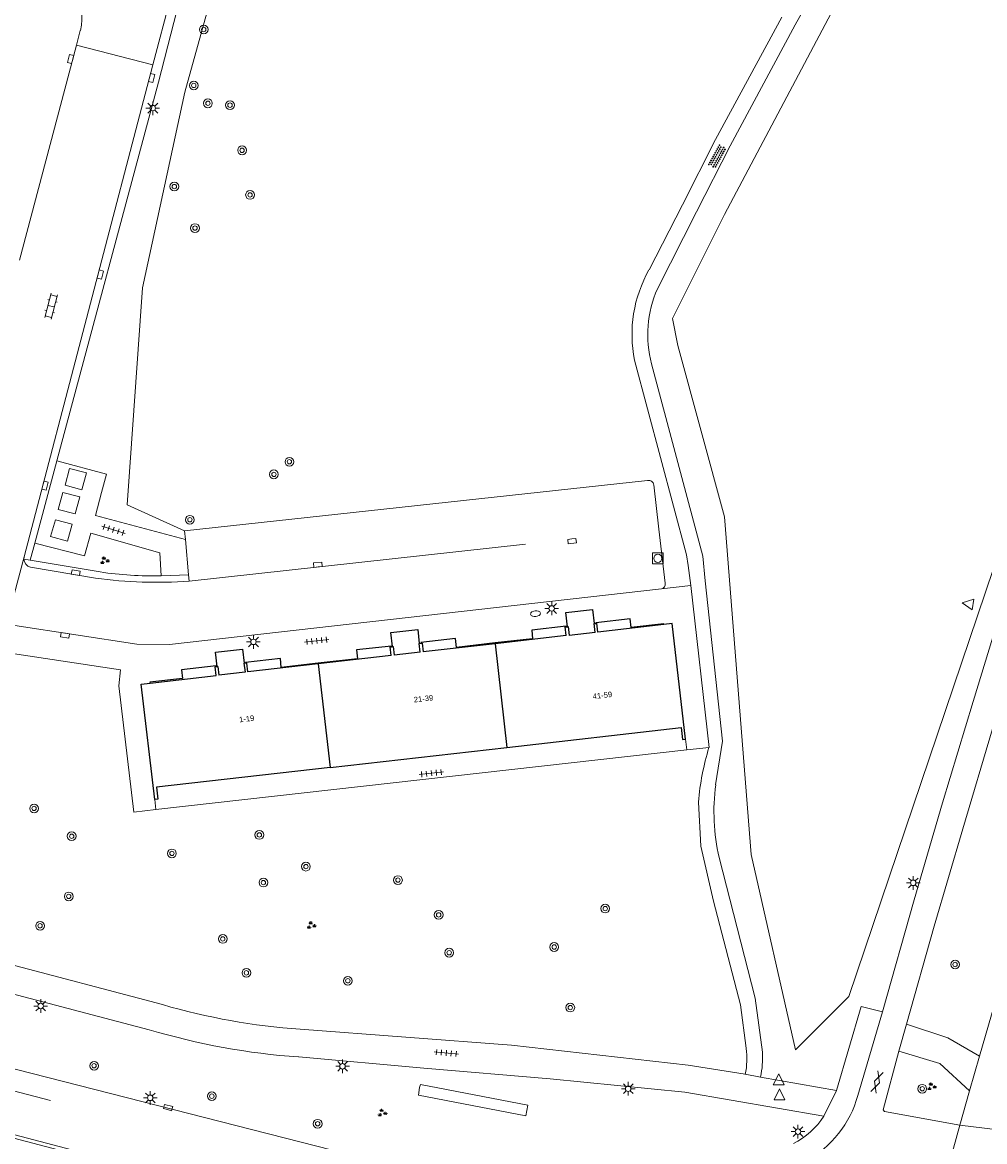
# Model space of a CAD drawing. Extents: x 131101 to 132041, y 397511 to 398853.
# Tile 61 of 80: x 131272 to 131360, y 398600 to 398702. Entities that reach past the tile are written whole.
import ezdxf
from ezdxf.enums import TextEntityAlignment as Align

# ---------------------------------------------------------------- set-up
doc = ezdxf.new("R2010")
doc.units = 0
doc.linetypes.add('DGN Style 2', pattern=[51.514866, 30.90892, -20.605946])
doc.layers.add('_vervallen situatie', color=250, linetype='Continuous', lineweight=9, plot=False)
for name, color, linetype, lineweight in [('gg-bbg-hoofdgebouw', 10, 'Continuous', 25), ('gg-bbg-onder overbouw', 10, 'Continuous', 25), ('gg-bbg-pand overbouw', 10, 'DGN Style 2', 25), ('gg-bbg-toegangstrap', 10, 'Continuous', 25), ('gg-bbg-tussenscheiding', 10, 'Continuous', 25), ('gg-bbg-tussenscheiding niveau 01', 10, 'Continuous', 25), ('gg-knt-verharding', 250, 'Continuous', 9), ('gg-knt-verharding nz', 250, 'DGN Style 2', 9), ('gg-kwrk-afval apart plaats', 250, 'Continuous', 9), ('gt-grn-groengrens', 250, 'Continuous', 9), ('gt-grn-weggrens', 250, 'Continuous', 9), ('gt-symb-boom', 250, 'Continuous', 9), ('gt-symb-brandkraan', 250, 'Continuous', 9), ('gt-symb-gesloten verharding', 250, 'Continuous', 9), ('gt-symb-groenvak', 250, 'Continuous', 9), ('gt-symb-klinker verharding', 250, 'Continuous', 9), ('gt-symb-kolk', 250, 'Continuous', 9), ('gt-symb-lichtmast', 250, 'Continuous', 9), ('gt-symb-overige verharding', 250, 'Continuous', 9), ('gt-symb-rioolschacht', 250, 'Continuous', 9), ('gt-symb-tegel verharding', 250, 'Continuous', 9), ('gt-symb-waterafsluiter', 250, 'Continuous', 9), ('X-AL-huisnummers', 2, 'Continuous', 25)]:
    doc.layers.add(name, color=color, linetype=linetype, lineweight=lineweight)
doc.styles.add('CS Annotative', font='arial.ttf')

# ---------------------------------------------------------------- blocks, each defined once
blk = doc.blocks.new('gt0-LMAST')
at = {"layer": 'gt-symb-lichtmast'}
for p, q in [((-0.18, 0.17), (-0.45, 0.44)), ((-0.01, 0.25), (-0.01, 0.62)), ((0.17, 0.17), (0.44, 0.44)), ((-0.26, 0), (-0.63, 0)), ((-0.18, -0.18), (-0.45, -0.45)), ((-0.01, -0.25), (-0.01, -0.63)), ((0.44, -0.45), (0.17, -0.18)), ((0.24, 0), (0.62, 0))]:
    blk.add_line(p, q, dxfattribs=at)
blk.add_circle((-0.01, 0), 0.25, dxfattribs=at)
blk = doc.blocks.new('gt0-WAFSL')
at = {"layer": 'gt-symb-waterafsluiter'}
for p, q in [((-0.5, -0.33), (0, 0.67)), ((0, 0.67), (0.5, -0.33)), ((0.5, -0.33), (-0.5, -0.33))]:
    blk.add_line(p, q, dxfattribs=at)
blk = doc.blocks.new('gt0-GESVH1')
at = {"layer": 'gt-symb-gesloten verharding'}
for p, q in [((-0.99, -0.26), (0.01, 0.24)), ((0.01, -0.26), (-0.99, 0.24)), ((0.01, 0.24), (1.01, -0.26)), ((1.01, 0.24), (0.01, -0.26))]:
    blk.add_line(p, q, dxfattribs=at)
blk = doc.blocks.new('gt0-BOOM')
at = {"layer": 'gt-symb-boom'}
for radius in [0.4, 0.2]:
    blk.add_circle((0, 0), radius, dxfattribs=at)
blk = doc.blocks.new('gt0-OVH')
at = {"layer": 'gt-symb-overige verharding', "flags": 128}
for points in [[(-0.97, 0.3), (-0.97, 0.31), (-0.96, 0.32), (-0.97, 0.33), (-0.97, 0.34), (-0.98, 0.35), (-0.99, 0.35), (-1, 0.36), (-1.01, 0.35), (-1.02, 0.35), (-1.03, 0.34), (-1.03, 0.33), (-1.04, 0.32), (-1.03, 0.31), (-1.03, 0.3), (-1.02, 0.29), (-1.01, 0.29), (-1, 0.28), (-0.99, 0.29), (-0.98, 0.29), (-0.97, 0.3)], [(-0.87, 0.11), (-0.87, 0.12), (-0.86, 0.13), (-0.87, 0.14), (-0.87, 0.15), (-0.88, 0.16), (-0.89, 0.16), (-0.9, 0.16), (-0.91, 0.16), (-0.92, 0.16), (-0.93, 0.15), (-0.93, 0.14), (-0.94, 0.13), (-0.93, 0.12), (-0.93, 0.11), (-0.92, 0.1), (-0.91, 0.09), (-0.9, 0.09), (-0.89, 0.09), (-0.88, 0.1), (-0.87, 0.11)], [(-0.77, 0.3), (-0.77, 0.31), (-0.76, 0.32), (-0.77, 0.33), (-0.77, 0.34), (-0.78, 0.35), (-0.79, 0.35), (-0.8, 0.36), (-0.81, 0.35), (-0.82, 0.35), (-0.83, 0.34), (-0.83, 0.33), (-0.84, 0.32), (-0.83, 0.31), (-0.83, 0.3), (-0.82, 0.29), (-0.81, 0.29), (-0.8, 0.28), (-0.79, 0.29), (-0.78, 0.29), (-0.77, 0.3)], [(-0.67, 0.11), (-0.67, 0.12), (-0.66, 0.13), (-0.67, 0.14), (-0.67, 0.15), (-0.68, 0.16), (-0.69, 0.16), (-0.7, 0.16), (-0.71, 0.16), (-0.72, 0.16), (-0.73, 0.15), (-0.73, 0.14), (-0.74, 0.13), (-0.73, 0.12), (-0.73, 0.11), (-0.72, 0.1), (-0.71, 0.09), (-0.7, 0.09), (-0.69, 0.09), (-0.68, 0.1), (-0.67, 0.11)], [(-0.57, 0.3), (-0.57, 0.31), (-0.56, 0.32), (-0.57, 0.33), (-0.57, 0.34), (-0.58, 0.35), (-0.59, 0.35), (-0.6, 0.36), (-0.61, 0.35), (-0.62, 0.35), (-0.63, 0.34), (-0.63, 0.33), (-0.64, 0.32), (-0.63, 0.31), (-0.63, 0.3), (-0.62, 0.29), (-0.61, 0.29), (-0.6, 0.28), (-0.59, 0.29), (-0.58, 0.29), (-0.57, 0.3)], [(-0.47, 0.11), (-0.47, 0.12), (-0.46, 0.13), (-0.47, 0.14), (-0.47, 0.15), (-0.48, 0.16), (-0.49, 0.16), (-0.5, 0.16), (-0.51, 0.16), (-0.52, 0.16), (-0.53, 0.15), (-0.53, 0.14), (-0.54, 0.13), (-0.53, 0.12), (-0.53, 0.11), (-0.52, 0.1), (-0.51, 0.09), (-0.5, 0.09), (-0.49, 0.09), (-0.48, 0.1), (-0.47, 0.11)], [(-0.37, 0.3), (-0.37, 0.31), (-0.36, 0.32), (-0.37, 0.33), (-0.37, 0.34), (-0.38, 0.35), (-0.39, 0.35), (-0.4, 0.36), (-0.41, 0.35), (-0.42, 0.35), (-0.43, 0.34), (-0.43, 0.33), (-0.44, 0.32), (-0.43, 0.31), (-0.43, 0.3), (-0.42, 0.29), (-0.41, 0.29), (-0.4, 0.28), (-0.39, 0.29), (-0.38, 0.29), (-0.37, 0.3)], [(-0.27, 0.11), (-0.27, 0.12), (-0.26, 0.13), (-0.27, 0.14), (-0.27, 0.15), (-0.28, 0.16), (-0.29, 0.16), (-0.3, 0.16), (-0.31, 0.16), (-0.32, 0.16), (-0.33, 0.15), (-0.33, 0.14), (-0.34, 0.13), (-0.33, 0.12), (-0.33, 0.11), (-0.32, 0.1), (-0.31, 0.09), (-0.3, 0.09), (-0.29, 0.09), (-0.28, 0.1), (-0.27, 0.11)], [(-0.17, 0.3), (-0.17, 0.31), (-0.16, 0.32), (-0.17, 0.33), (-0.17, 0.34), (-0.18, 0.35), (-0.19, 0.35), (-0.2, 0.36), (-0.21, 0.35), (-0.22, 0.35), (-0.23, 0.34), (-0.23, 0.33), (-0.24, 0.32), (-0.23, 0.31), (-0.23, 0.3), (-0.22, 0.29), (-0.21, 0.29), (-0.2, 0.28), (-0.19, 0.29), (-0.18, 0.29), (-0.17, 0.3)], [(-0.07, 0.11), (-0.07, 0.12), (-0.06, 0.13), (-0.07, 0.14), (-0.07, 0.15), (-0.08, 0.16), (-0.09, 0.16), (-0.1, 0.16), (-0.11, 0.16), (-0.12, 0.16), (-0.13, 0.15), (-0.13, 0.14), (-0.14, 0.13), (-0.13, 0.12), (-0.13, 0.11), (-0.12, 0.1), (-0.11, 0.09), (-0.1, 0.09), (-0.09, 0.09), (-0.08, 0.1), (-0.07, 0.11)], [(0.03, 0.3), (0.03, 0.31), (0.04, 0.32), (0.03, 0.33), (0.03, 0.34), (0.02, 0.35), (0.01, 0.35), (0, 0.36), (-0.01, 0.35), (-0.02, 0.35), (-0.03, 0.34), (-0.03, 0.33), (-0.04, 0.32), (-0.03, 0.31), (-0.03, 0.3), (-0.02, 0.29), (-0.01, 0.29), (0, 0.28), (0.01, 0.29), (0.02, 0.29), (0.03, 0.3)], [(0.13, 0.11), (0.13, 0.12), (0.14, 0.13), (0.13, 0.14), (0.13, 0.15), (0.12, 0.16), (0.11, 0.16), (0.1, 0.16), (0.09, 0.16), (0.08, 0.16), (0.07, 0.15), (0.07, 0.14), (0.06, 0.13), (0.07, 0.12), (0.07, 0.11), (0.08, 0.1), (0.09, 0.09), (0.1, 0.09), (0.11, 0.09), (0.12, 0.1), (0.13, 0.11)], [(0.23, 0.3), (0.23, 0.31), (0.24, 0.32), (0.23, 0.33), (0.23, 0.34), (0.22, 0.35), (0.21, 0.35), (0.2, 0.36), (0.19, 0.35), (0.18, 0.35), (0.17, 0.34), (0.17, 0.33), (0.16, 0.32), (0.17, 0.31), (0.17, 0.3), (0.18, 0.29), (0.19, 0.29), (0.2, 0.28), (0.21, 0.29), (0.22, 0.29), (0.23, 0.3)], [(0.33, 0.11), (0.33, 0.12), (0.34, 0.13), (0.33, 0.14), (0.33, 0.15), (0.32, 0.16), (0.31, 0.16), (0.3, 0.16), (0.29, 0.16), (0.28, 0.16), (0.27, 0.15), (0.27, 0.14), (0.26, 0.13), (0.27, 0.12), (0.27, 0.11), (0.28, 0.1), (0.29, 0.09), (0.3, 0.09), (0.31, 0.09), (0.32, 0.1), (0.33, 0.11)], [(0.43, 0.3), (0.43, 0.31), (0.44, 0.32), (0.43, 0.33), (0.43, 0.34), (0.42, 0.35), (0.41, 0.35), (0.4, 0.36), (0.39, 0.35), (0.38, 0.35), (0.37, 0.34), (0.37, 0.33), (0.36, 0.32), (0.37, 0.31), (0.37, 0.3), (0.38, 0.29), (0.39, 0.29), (0.4, 0.28), (0.41, 0.29), (0.42, 0.29), (0.43, 0.3)], [(0.53, 0.11), (0.53, 0.12), (0.54, 0.13), (0.53, 0.14), (0.53, 0.15), (0.52, 0.16), (0.51, 0.16), (0.5, 0.16), (0.49, 0.16), (0.48, 0.16), (0.47, 0.15), (0.47, 0.14), (0.46, 0.13), (0.47, 0.12), (0.47, 0.11), (0.48, 0.1), (0.49, 0.09), (0.5, 0.09), (0.51, 0.09), (0.52, 0.1), (0.53, 0.11)], [(0.63, 0.3), (0.63, 0.31), (0.64, 0.32), (0.63, 0.33), (0.63, 0.34), (0.62, 0.35), (0.61, 0.35), (0.6, 0.36), (0.59, 0.35), (0.58, 0.35), (0.57, 0.34), (0.57, 0.33), (0.56, 0.32), (0.57, 0.31), (0.57, 0.3), (0.58, 0.29), (0.59, 0.29), (0.6, 0.28), (0.61, 0.29), (0.62, 0.29), (0.63, 0.3)], [(0.73, 0.11), (0.73, 0.12), (0.74, 0.13), (0.73, 0.14), (0.73, 0.15), (0.72, 0.16), (0.71, 0.16), (0.7, 0.16), (0.69, 0.16), (0.68, 0.16), (0.67, 0.15), (0.67, 0.14), (0.66, 0.13), (0.67, 0.12), (0.67, 0.11), (0.68, 0.1), (0.69, 0.09), (0.7, 0.09), (0.71, 0.09), (0.72, 0.1), (0.73, 0.11)], [(0.83, 0.3), (0.83, 0.31), (0.84, 0.32), (0.83, 0.33), (0.83, 0.34), (0.82, 0.35), (0.81, 0.35), (0.8, 0.36), (0.79, 0.35), (0.78, 0.35), (0.77, 0.34), (0.77, 0.33), (0.76, 0.32), (0.77, 0.31), (0.77, 0.3), (0.78, 0.29), (0.79, 0.29), (0.8, 0.28), (0.81, 0.29), (0.82, 0.29), (0.83, 0.3)], [(0.93, 0.11), (0.93, 0.12), (0.94, 0.13), (0.93, 0.14), (0.93, 0.15), (0.92, 0.16), (0.91, 0.16), (0.9, 0.16), (0.89, 0.16), (0.88, 0.16), (0.87, 0.15), (0.87, 0.14), (0.86, 0.13), (0.87, 0.12), (0.87, 0.11), (0.88, 0.1), (0.89, 0.09), (0.9, 0.09), (0.91, 0.09), (0.92, 0.1), (0.93, 0.11)], [(1.03, 0.3), (1.03, 0.31), (1.04, 0.32), (1.03, 0.33), (1.03, 0.34), (1.02, 0.35), (1.01, 0.35), (1, 0.36), (0.99, 0.35), (0.98, 0.35), (0.97, 0.34), (0.97, 0.33), (0.96, 0.32), (0.97, 0.31), (0.97, 0.3), (0.98, 0.29), (0.99, 0.29), (1, 0.28), (1.01, 0.29), (1.02, 0.29), (1.03, 0.3)], [(-0.97, -0.14), (-0.97, -0.13), (-0.96, -0.12), (-0.97, -0.11), (-0.97, -0.1), (-0.98, -0.09), (-0.99, -0.09), (-1, -0.08), (-1.01, -0.09), (-1.02, -0.09), (-1.03, -0.1), (-1.03, -0.11), (-1.04, -0.12), (-1.03, -0.13), (-1.03, -0.14), (-1.02, -0.15), (-1.01, -0.15), (-1, -0.16), (-0.99, -0.15), (-0.98, -0.15), (-0.97, -0.14)], [(-0.87, -0.33), (-0.87, -0.32), (-0.86, -0.31), (-0.87, -0.3), (-0.87, -0.29), (-0.88, -0.28), (-0.89, -0.28), (-0.9, -0.28), (-0.91, -0.28), (-0.92, -0.28), (-0.93, -0.29), (-0.93, -0.3), (-0.94, -0.31), (-0.93, -0.32), (-0.93, -0.33), (-0.92, -0.34), (-0.91, -0.35), (-0.9, -0.35), (-0.89, -0.35), (-0.88, -0.34), (-0.87, -0.33)], [(-0.77, -0.14), (-0.77, -0.13), (-0.76, -0.12), (-0.77, -0.11), (-0.77, -0.1), (-0.78, -0.09), (-0.79, -0.09), (-0.8, -0.08), (-0.81, -0.09), (-0.82, -0.09), (-0.83, -0.1), (-0.83, -0.11), (-0.84, -0.12), (-0.83, -0.13), (-0.83, -0.14), (-0.82, -0.15), (-0.81, -0.15), (-0.8, -0.16), (-0.79, -0.15), (-0.78, -0.15), (-0.77, -0.14)], [(-0.67, -0.33), (-0.67, -0.32), (-0.66, -0.31), (-0.67, -0.3), (-0.67, -0.29), (-0.68, -0.28), (-0.69, -0.28), (-0.7, -0.28), (-0.71, -0.28), (-0.72, -0.28), (-0.73, -0.29), (-0.73, -0.3), (-0.74, -0.31), (-0.73, -0.32), (-0.73, -0.33), (-0.72, -0.34), (-0.71, -0.35), (-0.7, -0.35), (-0.69, -0.35), (-0.68, -0.34), (-0.67, -0.33)], [(-0.57, -0.14), (-0.57, -0.13), (-0.56, -0.12), (-0.57, -0.11), (-0.57, -0.1), (-0.58, -0.09), (-0.59, -0.09), (-0.6, -0.08), (-0.61, -0.09), (-0.62, -0.09), (-0.63, -0.1), (-0.63, -0.11), (-0.64, -0.12), (-0.63, -0.13), (-0.63, -0.14), (-0.62, -0.15), (-0.61, -0.15), (-0.6, -0.16), (-0.59, -0.15), (-0.58, -0.15), (-0.57, -0.14)], [(-0.47, -0.33), (-0.47, -0.32), (-0.46, -0.31), (-0.47, -0.3), (-0.47, -0.29), (-0.48, -0.28), (-0.49, -0.28), (-0.5, -0.28), (-0.51, -0.28), (-0.52, -0.28), (-0.53, -0.29), (-0.53, -0.3), (-0.54, -0.31), (-0.53, -0.32), (-0.53, -0.33), (-0.52, -0.34), (-0.51, -0.35), (-0.5, -0.35), (-0.49, -0.35), (-0.48, -0.34), (-0.47, -0.33)], [(-0.37, -0.14), (-0.37, -0.13), (-0.36, -0.12), (-0.37, -0.11), (-0.37, -0.1), (-0.38, -0.09), (-0.39, -0.09), (-0.4, -0.08), (-0.41, -0.09), (-0.42, -0.09), (-0.43, -0.1), (-0.43, -0.11), (-0.44, -0.12), (-0.43, -0.13), (-0.43, -0.14), (-0.42, -0.15), (-0.41, -0.15), (-0.4, -0.16), (-0.39, -0.15), (-0.38, -0.15), (-0.37, -0.14)], [(-0.27, -0.33), (-0.27, -0.32), (-0.26, -0.31), (-0.27, -0.3), (-0.27, -0.29), (-0.28, -0.28), (-0.29, -0.28), (-0.3, -0.28), (-0.31, -0.28), (-0.32, -0.28), (-0.33, -0.29), (-0.33, -0.3), (-0.34, -0.31), (-0.33, -0.32), (-0.33, -0.33), (-0.32, -0.34), (-0.31, -0.35), (-0.3, -0.35), (-0.29, -0.35), (-0.28, -0.34), (-0.27, -0.33)], [(-0.17, -0.14), (-0.17, -0.13), (-0.16, -0.12), (-0.17, -0.11), (-0.17, -0.1), (-0.18, -0.09), (-0.19, -0.09), (-0.2, -0.08), (-0.21, -0.09), (-0.22, -0.09), (-0.23, -0.1), (-0.23, -0.11), (-0.24, -0.12), (-0.23, -0.13), (-0.23, -0.14), (-0.22, -0.15), (-0.21, -0.15), (-0.2, -0.16), (-0.19, -0.15), (-0.18, -0.15), (-0.17, -0.14)], [(-0.07, -0.33), (-0.07, -0.32), (-0.06, -0.31), (-0.07, -0.3), (-0.07, -0.29), (-0.08, -0.28), (-0.09, -0.28), (-0.1, -0.28), (-0.11, -0.28), (-0.12, -0.28), (-0.13, -0.29), (-0.13, -0.3), (-0.14, -0.31), (-0.13, -0.32), (-0.13, -0.33), (-0.12, -0.34), (-0.11, -0.35), (-0.1, -0.35), (-0.09, -0.35), (-0.08, -0.34), (-0.07, -0.33)], [(0.03, -0.14), (0.03, -0.13), (0.04, -0.12), (0.03, -0.11), (0.03, -0.1), (0.02, -0.09), (0.01, -0.09), (0, -0.08), (-0.01, -0.09), (-0.02, -0.09), (-0.03, -0.1), (-0.03, -0.11), (-0.04, -0.12), (-0.03, -0.13), (-0.03, -0.14), (-0.02, -0.15), (-0.01, -0.15), (0, -0.16), (0.01, -0.15), (0.02, -0.15), (0.03, -0.14)], [(0.13, -0.33), (0.13, -0.32), (0.14, -0.31), (0.13, -0.3), (0.13, -0.29), (0.12, -0.28), (0.11, -0.28), (0.1, -0.28), (0.09, -0.28), (0.08, -0.28), (0.07, -0.29), (0.07, -0.3), (0.06, -0.31), (0.07, -0.32), (0.07, -0.33), (0.08, -0.34), (0.09, -0.35), (0.1, -0.35), (0.11, -0.35), (0.12, -0.34), (0.13, -0.33)], [(0.23, -0.14), (0.23, -0.13), (0.24, -0.12), (0.23, -0.11), (0.23, -0.1), (0.22, -0.09), (0.21, -0.09), (0.2, -0.08), (0.19, -0.09), (0.18, -0.09), (0.17, -0.1), (0.17, -0.11), (0.16, -0.12), (0.17, -0.13), (0.17, -0.14), (0.18, -0.15), (0.19, -0.15), (0.2, -0.16), (0.21, -0.15), (0.22, -0.15), (0.23, -0.14)], [(0.33, -0.33), (0.33, -0.32), (0.34, -0.31), (0.33, -0.3), (0.33, -0.29), (0.32, -0.28), (0.31, -0.28), (0.3, -0.28), (0.29, -0.28), (0.28, -0.28), (0.27, -0.29), (0.27, -0.3), (0.26, -0.31), (0.27, -0.32), (0.27, -0.33), (0.28, -0.34), (0.29, -0.35), (0.3, -0.35), (0.31, -0.35), (0.32, -0.34), (0.33, -0.33)], [(0.43, -0.14), (0.43, -0.13), (0.44, -0.12), (0.43, -0.11), (0.43, -0.1), (0.42, -0.09), (0.41, -0.09), (0.4, -0.08), (0.39, -0.09), (0.38, -0.09), (0.37, -0.1), (0.37, -0.11), (0.36, -0.12), (0.37, -0.13), (0.37, -0.14), (0.38, -0.15), (0.39, -0.15), (0.4, -0.16), (0.41, -0.15), (0.42, -0.15), (0.43, -0.14)], [(0.53, -0.33), (0.53, -0.32), (0.54, -0.31), (0.53, -0.3), (0.53, -0.29), (0.52, -0.28), (0.51, -0.28), (0.5, -0.28), (0.49, -0.28), (0.48, -0.28), (0.47, -0.29), (0.47, -0.3), (0.46, -0.31), (0.47, -0.32), (0.47, -0.33), (0.48, -0.34), (0.49, -0.35), (0.5, -0.35), (0.51, -0.35), (0.52, -0.34), (0.53, -0.33)], [(0.63, -0.14), (0.63, -0.13), (0.64, -0.12), (0.63, -0.11), (0.63, -0.1), (0.62, -0.09), (0.61, -0.09), (0.6, -0.08), (0.59, -0.09), (0.58, -0.09), (0.57, -0.1), (0.57, -0.11), (0.56, -0.12), (0.57, -0.13), (0.57, -0.14), (0.58, -0.15), (0.59, -0.15), (0.6, -0.16), (0.61, -0.15), (0.62, -0.15), (0.63, -0.14)], [(0.73, -0.33), (0.73, -0.32), (0.74, -0.31), (0.73, -0.3), (0.73, -0.29), (0.72, -0.28), (0.71, -0.28), (0.7, -0.28), (0.69, -0.28), (0.68, -0.28), (0.67, -0.29), (0.67, -0.3), (0.66, -0.31), (0.67, -0.32), (0.67, -0.33), (0.68, -0.34), (0.69, -0.35), (0.7, -0.35), (0.71, -0.35), (0.72, -0.34), (0.73, -0.33)], [(0.83, -0.14), (0.83, -0.13), (0.84, -0.12), (0.83, -0.11), (0.83, -0.1), (0.82, -0.09), (0.81, -0.09), (0.8, -0.08), (0.79, -0.09), (0.78, -0.09), (0.77, -0.1), (0.77, -0.11), (0.76, -0.12), (0.77, -0.13), (0.77, -0.14), (0.78, -0.15), (0.79, -0.15), (0.8, -0.16), (0.81, -0.15), (0.82, -0.15), (0.83, -0.14)], [(0.93, -0.33), (0.93, -0.32), (0.94, -0.31), (0.93, -0.3), (0.93, -0.29), (0.92, -0.28), (0.91, -0.28), (0.9, -0.28), (0.89, -0.28), (0.88, -0.28), (0.87, -0.29), (0.87, -0.3), (0.86, -0.31), (0.87, -0.32), (0.87, -0.33), (0.88, -0.34), (0.89, -0.35), (0.9, -0.35), (0.91, -0.35), (0.92, -0.34), (0.93, -0.33)], [(1.03, -0.14), (1.03, -0.13), (1.04, -0.12), (1.03, -0.11), (1.03, -0.1), (1.02, -0.09), (1.01, -0.09), (1, -0.08), (0.99, -0.09), (0.98, -0.09), (0.97, -0.1), (0.97, -0.11), (0.96, -0.12), (0.97, -0.13), (0.97, -0.14), (0.98, -0.15), (0.99, -0.15), (1, -0.16), (1.01, -0.15), (1.02, -0.15), (1.03, -0.14)]]:
    blk.add_lwpolyline(points, close=True, dxfattribs=at)
blk = doc.blocks.new('gt0-RS')
at = {"layer": 'gt-symb-rioolschacht', "flags": 128}
blk.add_lwpolyline([(-0.5, -0.5), (0.5, -0.5), (0.5, 0.5), (-0.5, 0.5), (-0.5, -0.5)], close=True, dxfattribs=at)
at = {"layer": 'gt-symb-rioolschacht'}
blk.add_circle((0, 0), 0.375, dxfattribs=at)
blk = doc.blocks.new('gt0-TEG1')
at = {"layer": 'gt-symb-tegel verharding'}
for p, q in [((-1.12, 0), (1.12, 0)), ((-0.9, -0.25), (-0.9, 0.25)), ((-0.45, -0.25), (-0.45, 0.25)), ((0, -0.25), (0, 0.25)), ((0.45, -0.25), (0.45, 0.25)), ((0.9, -0.25), (0.9, 0.25))]:
    blk.add_line(p, q, dxfattribs=at)
blk = doc.blocks.new('gt0-KOLK')
at = {"layer": 'gt-symb-kolk', "flags": 128}
blk.add_lwpolyline([(0, 0), (0.38, 0), (0.38, 0.4), (-0.38, 0.4), (-0.38, 0), (0, 0)], dxfattribs=at)
blk = doc.blocks.new('gt0-KL1')
at = {"layer": 'gt-symb-klinker verharding'}
for p, q in [((-1.15, 0.3), (1.15, 0.3)), ((-1, -0.3), (-1, 0.3)), ((-0.5, 0.3), (-0.5, 0.45)), ((0, -0.3), (0, 0.3)), ((0.5, 0.3), (0.5, 0.45)), ((1, -0.3), (1, 0.3)), ((-1.15, -0.3), (1.15, -0.3)), ((-0.5, -0.45), (-0.5, -0.3)), ((0.5, -0.45), (0.5, -0.3))]:
    blk.add_line(p, q, dxfattribs=at)
blk = doc.blocks.new('gt0-GRVAK')
at = {"layer": 'gt-symb-groenvak'}
for p, q in [((-0.11, 0.19), (-0.23, 0.24)), ((-0.18, 0.15), (0.09, 0.15)), ((-0.09, 0.21), (-0.16, 0.32)), ((-0.05, 0.21), (-0.05, 0.39)), ((0, 0.21), (0.06, 0.32)), ((0.02, 0.19), (0.13, 0.24)), ((0.26, -0.05), (0.2, 0.06)), ((0.3, -0.05), (0.3, 0.13)), ((0.35, -0.05), (0.41, 0.06)), ((-0.24, -0.23), (-0.36, -0.18)), ((-0.32, -0.26), (-0.05, -0.26)), ((-0.23, -0.21), (-0.29, -0.09)), ((-0.18, -0.2), (-0.18, -0.02)), ((-0.14, -0.21), (-0.07, -0.09)), ((-0.12, -0.23), (0, -0.18)), ((0.24, -0.07), (0.12, -0.02)), ((0.17, -0.11), (0.44, -0.11)), ((0.37, -0.07), (0.49, -0.02))]:
    blk.add_line(p, q, dxfattribs=at)
blk = doc.blocks.new('gt0-BR')
at = {"layer": 'gt-symb-brandkraan', "extrusion": (0, 0, -1)}
for centre, radius, start, end in [((0.24, 0), 0.206, 287.5669, 72.4331), ((-0.6, -2.66), 3, 72.4331, 73.108), ((0, -0.69), 0.938, 73.108, 106.892), ((0.6, -2.66), 3, 106.892, 107.5669), ((-0.24, 0), 0.206, 107.5669, 252.433), ((-0.6, 2.66), 3, 286.892, 287.5669), ((0.6, 2.66), 3, 252.433, 253.1079)]:
    blk.add_arc(centre, radius, start, end, dxfattribs=at)
at = {"layer": 'gt-symb-brandkraan'}
blk.add_arc((0, 0.69), 0.938, 253.108, 286.8921, dxfattribs=at)
blk = doc.blocks.new('_vervallen situatie')
at = {"layer": 'gt-symb-brandkraan', "rotation": 186.4856603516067}
blk.add_blockref('gt0-BR', (131318.94, 398648.05), dxfattribs=at)

msp = doc.modelspace()

# ---------------------------------------------------------------- linework, layer by layer
at = {"layer": 'gg-bbg-hoofdgebouw'}
for p, q in [((131321.75, 398646.85), (131321.85, 398646.86)), ((131324.31, 398647.15), (131324.45, 398647.16)), ((131324.38, 398646.34), (131322.01, 398646.07)), ((131305.79, 398645.03), (131305.87, 398645.04)), ((131308.31, 398645.31), (131308.32, 398645.32)), ((131308.4, 398644.52), (131308.31, 398645.31)), ((131308.32, 398645.32), (131308.48, 398645.34)), ((131308.4, 398644.52), (131306.03, 398644.25)), ((131289.74, 398643.21), (131289.84, 398643.22)), ((131292.43, 398643.53), (131292.31, 398643.51)), ((131292.39, 398642.7), (131290, 398642.43)), ((131300.16, 398633.98), (131316.33, 398635.82))]:
    msp.add_line(p, q, dxfattribs=at)
at = {"layer": 'gg-bbg-hoofdgebouw', "flags": 128}
for points in [[(131321.85, 398646.86), (131321.92, 398646.87), (131322.01, 398646.07)], [(131324.38, 398646.34), (131324.29, 398647.14), (131324.31, 398647.15)], [(131332.66, 398636.57), (131331.42, 398647.14), (131330.67, 398647.05)], [(131305.87, 398645.04), (131305.94, 398645.05), (131306.03, 398644.25)], [(131289.84, 398643.22), (131289.91, 398643.23), (131290, 398642.43)], [(131292.31, 398643.51), (131292.29, 398643.51), (131292.39, 398642.7)], [(131284.14, 398631.05), (131282.91, 398641.62), (131283.71, 398641.71)], [(131316.33, 398635.82), (131332.24, 398637.63), (131332.36, 398636.54), (131332.66, 398636.57)], [(131300.16, 398633.98), (131284.31, 398632.18), (131284.43, 398631.08), (131284.14, 398631.05)]]:
    msp.add_lwpolyline(points, dxfattribs=at)
at = {"layer": 'gg-bbg-onder overbouw'}
for p, q in [((131330.67, 398647.05), (131324.64, 398646.37)), ((131321.75, 398646.04), (131315.25, 398645.3)), ((131315.25, 398645.3), (131308.67, 398644.55)), ((131305.76, 398644.22), (131299.08, 398643.46)), ((131299.08, 398643.46), (131292.64, 398642.73)), ((131283.71, 398641.71), (131289.75, 398642.4))]:
    msp.add_line(p, q, dxfattribs=at)
at = {"layer": 'gg-bbg-onder overbouw', "flags": 128}
for points in [[(131321.75, 398646.04), (131321.65, 398646.84), (131321.75, 398646.85)], [(131324.64, 398646.37), (131324.55, 398647.17), (131324.45, 398647.16)], [(131305.76, 398644.22), (131305.67, 398645.01), (131305.79, 398645.03)], [(131308.48, 398645.34), (131308.58, 398645.35), (131308.67, 398644.55)], [(131289.75, 398642.4), (131289.65, 398643.2), (131289.74, 398643.21)], [(131292.64, 398642.73), (131292.55, 398643.54), (131292.43, 398643.53)]]:
    msp.add_lwpolyline(points, dxfattribs=at)
at = {"layer": 'gg-bbg-pand overbouw', "flags": 128}
for points in [[(131321.75, 398646.85), (131321.74, 398646.91), (131318.59, 398646.54), (131318.68, 398645.75), (131315.25, 398645.37)], [(131330.67, 398647.05), (131330.66, 398647.11), (131327.69, 398646.79), (131327.6, 398647.59), (131324.44, 398647.22), (131324.45, 398647.16)], [(131305.79, 398645.03), (131305.78, 398645.09), (131302.59, 398644.73), (131302.68, 398643.93), (131299.08, 398643.52)], [(131315.25, 398645.37), (131311.73, 398644.97), (131311.63, 398645.77), (131308.47, 398645.4), (131308.48, 398645.34)], [(131299.08, 398643.52), (131295.71, 398643.14), (131295.62, 398643.95), (131292.43, 398643.58), (131292.43, 398643.53)], [(131289.74, 398643.21), (131289.74, 398643.27), (131286.58, 398642.92), (131286.67, 398642.11), (131283.7, 398641.78), (131283.71, 398641.71)]]:
    msp.add_lwpolyline(points, dxfattribs=at)
at = {"layer": 'gg-bbg-toegangstrap', "flags": 128}
for points in [[(131321.85, 398646.86), (131321.7, 398648.15), (131324.16, 398648.43), (131324.31, 398647.15)], [(131305.87, 398645.04), (131305.72, 398646.33), (131308.18, 398646.61), (131308.32, 398645.32)], [(131289.84, 398643.22), (131289.7, 398644.53), (131292.17, 398644.8), (131292.31, 398643.51)]]:
    msp.add_lwpolyline(points, dxfattribs=at)
at = {"layer": 'gg-bbg-tussenscheiding'}
for p, q in [((131315.25, 398645.3), (131316.33, 398635.82)), ((131299.08, 398643.46), (131300.16, 398633.98))]:
    msp.add_line(p, q, dxfattribs=at)
at = {"layer": 'gg-bbg-tussenscheiding niveau 01'}
for p, q in [((131315.25, 398645.3), (131315.25, 398645.37)), ((131299.08, 398643.46), (131299.08, 398643.52))]:
    msp.add_line(p, q, dxfattribs=at)
at = {"layer": 'gg-knt-verharding'}
for p, q in [((131288.6, 398715.91), (131283.98, 398698.23)), ((131276.99, 398700.05), (131277.34, 398701.37)), ((131271.77, 398680.39), (131276.99, 398700.05)), ((131276.99, 398700.05), (131283.98, 398698.23)), ((131283.98, 398698.23), (131272.21, 398653.24)), ((131332.36, 398685.45), (131329.32, 398679.5)), ((131333.66, 398684.79), (131330.09, 398677.76)), ((131286.87, 398655.63), (131329.19, 398660.22)), ((131329.74, 398659.82), (131330.22, 398655.77)), ((131286.94, 398654.82), (131286.87, 398655.63)), ((131330.22, 398655.77), (131330.8, 398650.83)), ((131273.18, 398654.51), (131272.76, 398652.95)), ((131286.94, 398654.82), (131287.24, 398651.61)), ((131272.21, 398653.24), (131272.19, 398653.04)), ((131272.76, 398652.95), (131279.14, 398651.87)), ((131272.78, 398652.31), (131278.73, 398651.3)), ((131287.24, 398651.61), (131287.29, 398651.02)), ((131330.47, 398650.32), (131333.15, 398650.62)), ((131333.15, 398650.62), (131334.8, 398635.82)), ((131332.77, 398635.59), (131284.25, 398630.13)), ((131334.8, 398635.82), (131332.77, 398635.59)), ((131262.88, 398618.1), (131284.84, 398612.3)), ((131262.81, 398615.45), (131283.64, 398610.01)), ((131350.64, 398611.63), (131348.41, 398604)), ((131359.52, 398607.6), (131358.62, 398604.43)), ((131327.98, 398591.98), (131269.92, 398606.76)), ((131346.44, 398604.44), (131339.51, 398605.68)), ((131358.62, 398604.43), (131357.73, 398601.27)), ((131357.73, 398601.27), (131356.82, 398597.95))]:
    msp.add_line(p, q, dxfattribs=at)
at = {"layer": 'gg-knt-verharding', "flags": 128}
for points in [[(131357.49, 398728.42), (131342.68, 398701.91), (131336.72, 398690.82), (131333.66, 398684.79)], [(131288.7, 398713.06), (131284.48, 398696.64), (131275.19, 398662.02)], [(131341.44, 398702.6), (131335.4, 398691.4), (131332.36, 398685.45)], [(131327.99, 398671.24), (131332.74, 398653.43), (131332.9, 398652.45), (131333.15, 398650.62)], [(131329.55, 398670.89), (131334.23, 398653.3), (131334.44, 398651.04), (131336.04, 398636.38), (131335.4, 398632.41)], [(131275.19, 398662.02), (131279.74, 398660.8), (131279.29, 398659.13)], [(131279.29, 398659.13), (131278.72, 398657.03), (131286.94, 398654.82)], [(131284.73, 398651.51), (131284.6, 398653.61), (131278.29, 398655.42), (131277.71, 398653.35), (131273.18, 398654.51)], [(131352.85, 398610.5), (131355.39, 398619.49), (131357.99, 398628.38), (131360.72, 398637.52), (131363.49, 398646.64), (131366.17, 398655.2)], [(131362.74, 398652.48), (131358.95, 398640.02), (131356.15, 398630.75), (131353.54, 398621.88), (131350.64, 398611.63)], [(131271.35, 398646.98), (131282.49, 398645.27), (131285.5, 398645.24), (131330.47, 398650.32)], [(131284.25, 398630.13), (131282.24, 398629.9), (131280.87, 398641.45), (131281.01, 398642.91), (131270.53, 398644.49)], [(131338.2, 398608.31), (131337.67, 398612.28), (131335.2, 398621.77), (131334.04, 398626.8), (131333.83, 398630.82)], [(131365.79, 398628.8), (131363.79, 398622.29), (131359.52, 398607.6)], [(131335.72, 398625.75), (131339.03, 398612.89), (131339.68, 398607.94)], [(131350.64, 398611.63), (131348.7, 398612.14), (131346.44, 398604.44)], [(131338.11, 398605.93), (131332.9, 398606.78), (131316.75, 398608.58), (131297.44, 398610.06)], [(131359.52, 398607.6), (131356.64, 398609.28), (131352.85, 398610.5)], [(131357.73, 398601.27), (131350.85, 398602.53), (131350.72, 398602.68), (131352.15, 398608.06)], [(131352.15, 398608.06), (131355.9, 398606.92), (131358.62, 398604.43)], [(131345.29, 398602.11), (131332.6, 398604.3), (131320.27, 398605.53), (131308.74, 398606.48), (131297.3, 398607.52)], [(131269.58, 398600.85), (131269.51, 398600.56), (131296.04, 398593.56), (131296.12, 398593.88), (131269.58, 398600.85)]]:
    msp.add_lwpolyline(points, dxfattribs=at)
at = {"layer": 'gg-knt-verharding'}
for centre, radius, start, end in [((131272.22, 398702.56), 5.26, 346.9195, 72.2373), ((131339.81, 398673.58), 12.05, 150.6006, 191.2378), ((131339.51, 398673.57), 10.31, 156.0094, 195.0681), ((131272.96, 398653.06), 0.776, 181.582, 256.364), ((131284.37, 398692.67), 41.75, 262.2403, 274.0123), ((131284.02, 398684.17), 32.67, 261.418, 271.2533), ((131353.99, 398629.95), 18.74, 172.4668, 192.9367), ((131301.51, 398669.52), 59.6, 253.7547, 266.0794), ((131301.48, 398669.2), 61.82, 253.2243, 266.118), ((131330.87, 398607.38), 7.39, 348.6286, 7.1862)]:
    msp.add_arc(centre, radius, start, end, dxfattribs=at)
at = {"layer": 'gg-knt-verharding', "extrusion": (0, 0, -1)}
for centre, radius, start, end in [((-131329.3, 398659.79), 0.441, 75.4301, 176.6617), ((-131330.36, 398650.75), 0.443, 169.2794, 255.851), ((-131358.56, 398628.63), 24.83, 5.0723, 16.8365), ((-131331.59, 398607.41), 8.1, 176.2793, 192.3356), ((-131338.71, 398606.75), 10.08, 195.8419, 240.5824), ((-131339.41, 398605.83), 6.96, 212.3186, 243.5843)]:
    msp.add_arc(centre, radius, start, end, dxfattribs=at)
at = {"layer": 'gg-knt-verharding nz'}
for p, q in [((131287.29, 398651.02), (131330.22, 398655.77)), ((131352.15, 398608.06), (131352.85, 398610.5)), ((131357.73, 398601.27), (131362.59, 398600.68))]:
    msp.add_line(p, q, dxfattribs=at)
at = {"layer": 'gg-knt-verharding nz', "flags": 128}
msp.add_lwpolyline([(131244.73, 398611.43), (131247.83, 398610.61), (131293.91, 398598.43), (131322.3, 398590.97), (131332.27, 398588.63), (131333.05, 398588.81)], dxfattribs=at)
at = {"layer": 'gg-kwrk-afval apart plaats', "flags": 128}
for points in [[(131277.91, 398660.92), (131277.49, 398659.39), (131275.94, 398659.8), (131276.36, 398661.34), (131277.91, 398660.92)], [(131275.31, 398657.58), (131276.86, 398657.17), (131277.29, 398658.72), (131275.75, 398659.13), (131275.31, 398657.58)], [(131275.06, 398656.64), (131274.61, 398655.12), (131276.17, 398654.69), (131276.59, 398656.24), (131275.06, 398656.64)]]:
    msp.add_lwpolyline(points, dxfattribs=at)
at = {"layer": 'gt-grn-groengrens', "flags": 128}
for points in [[(131331.45, 398675.04), (131331.94, 398672.57), (131336.21, 398656.92), (131338.65, 398626.04), (131342.71, 398608.16), (131347.59, 398613.04), (131370.35, 398680.49), (131389.04, 398721.94), (131414.23, 398752.83), (131449.18, 398773.96), (131413.42, 398769.89), (131396.35, 398762.58), (131374.41, 398749.58), (131358.97, 398744.66), (131359.78, 398731.7), (131359.65, 398731.44), (131359.78, 398730.88), (131350.84, 398712.19), (131336.21, 398684.56), (131331.45, 398675.04)], [(131344.69, 398708.41), (131332.63, 398712.44), (131322.11, 398708.51), (131309.19, 398704.58), (131305.18, 398709.9), (131291.28, 398711.6), (131286.89, 398695.73), (131283.03, 398677.84), (131281.62, 398658), (131286.87, 398655.63)], [(131308.24, 398604.02), (131308.34, 398604.73), (131308.43, 398605.01), (131318.25, 398603.12), (131318.06, 398602.14), (131308.24, 398604.02)]]:
    msp.add_lwpolyline(points, dxfattribs=at)
at = {"layer": 'gt-grn-weggrens'}
for p, q in [((131273.18, 398654.51), (131275.19, 398662.02)), ((131270.39, 398646.36), (131272.21, 398653.24)), ((131272.76, 398652.95), (131272.19, 398653.04)), ((131284.73, 398651.51), (131287.24, 398651.61)), ((131332.66, 398636.57), (131332.77, 398635.59)), ((131284.25, 398630.13), (131284.14, 398631.05)), ((131338.11, 398605.93), (131339.51, 398605.68)), ((131346.44, 398604.44), (131345.29, 398602.11))]:
    msp.add_line(p, q, dxfattribs=at)

# ---------------------------------------------------------------- block references
at = {"layer": '_vervallen situatie'}
msp.add_blockref('_vervallen situatie', (0, 0), dxfattribs=at)
at = {"layer": 'gt-symb-boom'}
for p in [(131288.62, 398701.47), (131287.71, 398696.35), (131289, 398694.72), (131291.02, 398694.55), (131292.12, 398690.42), (131285.93, 398687.11), (131292.85, 398686.34), (131287.82, 398683.31), (131296.45, 398661.94), (131295.03, 398660.79), (131287.35, 398656.64), (131273.11, 398630.24), (131276.55, 398627.7), (131293.7, 398627.82), (131285.71, 398626.13), (131297.96, 398624.92), (131294.07, 398623.46), (131306.37, 398623.69), (131276.28, 398622.2), (131325.31, 398621.08), (131310.09, 398620.51), (131273.66, 398619.51), (131290.36, 398618.31), (131311.05, 398617.05), (131320.65, 398617.57), (131357.29, 398615.97), (131292.52, 398615.21), (131301.79, 398614.48), (131322.12, 398612.03), (131278.6, 398606.71), (131354.29, 398604.61), (131289.36, 398603.93), (131299.03, 398601.41)]:
    msp.add_blockref('gt0-BOOM', p, dxfattribs=at)
at = {"layer": 'gt-symb-gesloten verharding', "rotation": 251.456330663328}
msp.add_blockref('gt0-GESVH1', (131350.16, 398605.24), dxfattribs=at)
at = {"layer": 'gt-symb-groenvak'}
for p in [(131279.54, 398652.9), (131355.12, 398604.79)]:
    msp.add_blockref('gt0-GRVAK', p, dxfattribs=at)
for p, rotation in [((131298.43, 398619.54), 357.7070995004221), ((131304.91, 398602.39), 357.7070995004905)]:
    msp.add_blockref('gt0-GRVAK', p, dxfattribs=dict(at, rotation=rotation))
at = {"layer": 'gt-symb-klinker verharding', "rotation": 75.33812983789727}
msp.add_blockref('gt0-KL1', (131274.67, 398676.17), dxfattribs=at)
at = {"layer": 'gt-symb-kolk'}
for p, rotation in [((131276.64, 398698.72), 74.68454880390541), ((131283.67, 398697.08), 255.0464352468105), ((131278.97, 398679.11), 255.2272760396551), ((131273.92, 398659.8), 255.1018127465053), ((131322.26, 398654.89), 186.9474106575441), ((131276.89, 398651.61), 350.4434723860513), ((131299.07, 398652.33), 6.314884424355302), ((131275.97, 398646.27), 171.6591331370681), ((131285.31, 398602.7), 345.2272760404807)]:
    msp.add_blockref('gt0-KOLK', p, dxfattribs=dict(at, rotation=rotation))
at = {"layer": 'gt-symb-lichtmast'}
for p in [(131283.97, 398694.28), (131320.43, 398648.53), (131293.17, 398645.47), (131353.47, 398623.44), (131273.73, 398612.17), (131301.31, 398606.66), (131327.42, 398604.61), (131283.74, 398603.78), (131342.94, 398600.69)]:
    msp.add_blockref('gt0-LMAST', p, dxfattribs=at)
at = {"layer": 'gt-symb-overige verharding', "rotation": 61.25696436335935}
msp.add_blockref('gt0-OVH', (131335.55, 398689.86), dxfattribs=at)
at = {"layer": 'gt-symb-rioolschacht'}
msp.add_blockref('gt0-RS', (131330.12, 398653.11), dxfattribs=at)
at = {"layer": 'gt-symb-tegel verharding'}
for p, rotation in [((131280.37, 398655.72), 342.2356766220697), ((131298.95, 398645.57), 6.485660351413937), ((131309.43, 398633.46), 6.428747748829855), ((131310.79, 398607.88), 355.0650140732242)]:
    msp.add_blockref('gt0-TEG1', p, dxfattribs=dict(at, rotation=rotation))
at = {"layer": 'gt-symb-waterafsluiter', "rotation": 81.37577126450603}
msp.add_blockref('gt0-WAFSL', (131358.6, 398648.94), dxfattribs=at)
at = {"layer": 'gt-symb-waterafsluiter'}
for p in [(131341.17, 398605.31), (131341.24, 398603.92)]:
    msp.add_blockref('gt0-WAFSL', p, dxfattribs=at)

# ---------------------------------------------------------------- texts
at = {"layer": 'X-AL-huisnummers', "style": 'CS Annotative'}
for s, p in [('41-59', (131325.08, 398640.34)), ('21-39', (131308.73, 398640.03)), ('1-19', (131292.57, 398638.19))]:
    msp.add_text(s, height=0.5, rotation=6.5, dxfattribs=at).set_placement(p, align=Align.CENTER)

doc.saveas('drawing.dxf')
